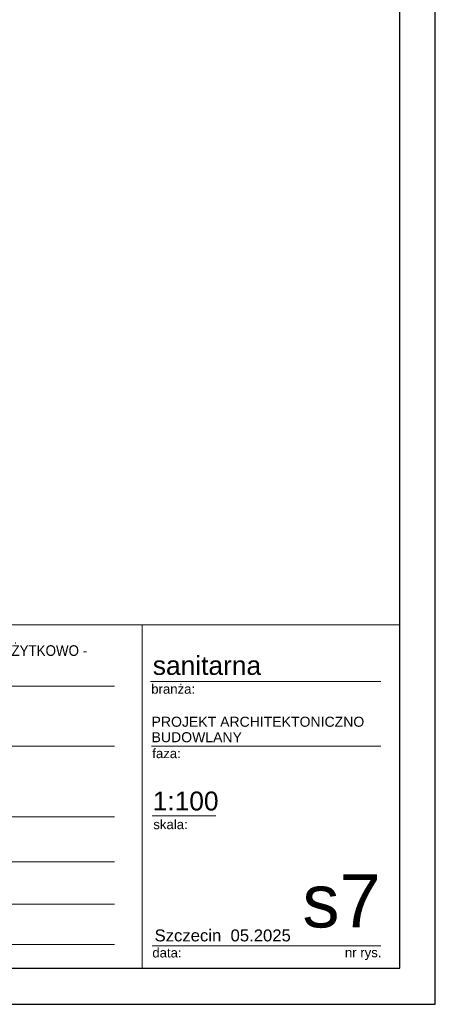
# Model space of a CAD drawing. Extents: x -528673 to -426178, y 23200 to 131944.
# Tile 28 of 87: x -463838 to -456800, y 23200 to 39863. Entities that reach past the tile are written whole.
import ezdxf

# ---------------------------------------------------------------- set-up
doc = ezdxf.new("R2010")
doc.units = 0
doc.header["$MEASUREMENT"] = 0
doc.layers.get('0').update_dxf_attribs({"color": 252})
doc.layers.add('_TABELA', color=7, linetype='Continuous')
for name, color, linetype, lineweight in [('ARCH TABELA_Nr_Pióra__1', 252, 'Continuous', 25), ('ARCH TABELA_Nr_Pióra__21', 252, 'Continuous', 9), ('ARCH TABELA_Nr_Pióra__7', 252, 'Continuous', 13)]:
    doc.layers.add(name, color=color, linetype=linetype, lineweight=lineweight)
doc.styles.add('GENERATED_STYLE_5', font='txt')
doc.styles.add('GENERATED_STYLE_7', font='arial.ttf')

msp = doc.modelspace()

# ---------------------------------------------------------------- wipeouts: each hides what was drawn before it
at = {"color": 3, "lineweight": 50}
msp.add_wipeout([(-474900, 29621), (-457400, 29621), (-457400, 23810), (-474900, 23810)], dxfattribs=at)

# ---------------------------------------------------------------- next in the draw order: linework, layer by layer
at = {"layer": '_TABELA', "color": 7}
msp.add_lwpolyline([(-498800, 52900), (-456800, 52900), (-498800, 52900), (-498800, 23200), (-456800, 23200), (-456800, 52900)], dxfattribs=at)
msp.add_lwpolyline([(-457400, 52290), (-496300, 52290), (-496300, 23810), (-457400, 23810)], close=True, dxfattribs=at)
at = {"layer": 'ARCH TABELA_Nr_Pióra__21', "color": 0, "linetype": 'Continuous'}
for p, q in [((-474900, 29621), (-457400, 29621)), ((-461762, 29621), (-461762, 23810)), ((-457400, 29621), (-457400, 23810)), ((-461622, 28665), (-457723, 28665)), ((-469934, 28585), (-462234, 28585)), ((-469934, 27571), (-462234, 27571)), ((-461605, 27571), (-457723, 27571)), ((-469934, 26371), (-462234, 26371)), ((-461593, 26389), (-460514, 26389)), ((-469934, 25611), (-462234, 25611)), ((-469934, 24897), (-462234, 24897)), ((-469934, 24210), (-462234, 24210)), ((-461593, 24192), (-459311, 24192)), ((-459311, 24192), (-457723, 24192)), ((-457400, 23810), (-470006, 23810))]:
    msp.add_line(p, q, dxfattribs=at)

# ---------------------------------------------------------------- next in the draw order: texts
at = {"layer": 'ARCH TABELA_Nr_Pióra__1', "color": 0, "linetype": 'Continuous', "insert": (-469887, 28792), "char_height": 180, "width": 7819.1, "attachment_point": 7, "line_spacing_factor": 1.005757, "style": 'GENERATED_STYLE_5'}
msp.add_mtext('\\pt22543.3;\\fArial|b0|i0|c238;\\W0.9;PROJEKT TERMOMODERNIZACJI CZĘŚCI BUDYNKU UŻYTKOWO - MIESZKALNEGO - TERMOMODERNIZACJA ŚWIETLICY', dxfattribs=at)
at = {"layer": 'ARCH TABELA_Nr_Pióra__7', "color": 0, "linetype": 'Continuous', "insert": (-461584, 29094), "char_height": 319.2, "width": 3639.4, "attachment_point": 1, "style": 'GENERATED_STYLE_7'}
msp.add_mtext('sanitarna', dxfattribs=at)
at = {"layer": 'ARCH TABELA_Nr_Pióra__7', "color": 0, "linetype": 'Continuous', "style": 'GENERATED_STYLE_7'}
for s, insert, char_height, attachment_point in [('{branża:}', (-461611, 28616), 159.6, 1), ('{faza:}', (-461593, 27526), 159.6, 1), ('1:100', (-461586, 26800), 319.2, 1), ('{skala:}', (-461575, 26324), 159.6, 1), ('s7', (-457723, 25401), 900, 3), ('{Szczecin  05.2025}', (-461554, 24467), 202.13, 1), ('{data:}', (-461592, 24153), 159.6, 1), ('{nr rys.}', (-458331, 24156), 159.6, 1)]:
    msp.add_mtext(s, dxfattribs=dict(at, insert=insert, char_height=char_height, attachment_point=attachment_point))
at = {"layer": 'ARCH TABELA_Nr_Pióra__7', "color": 0, "linetype": 'Continuous', "insert": (-461605, 28067), "char_height": 170, "attachment_point": 1, "line_spacing_factor": 0.923713, "style": 'GENERATED_STYLE_7'}
msp.add_mtext('{PROJEKT ARCHITEKTONICZNO\\PBUDOWLANY}', dxfattribs=at)

doc.saveas('drawing.dxf')
